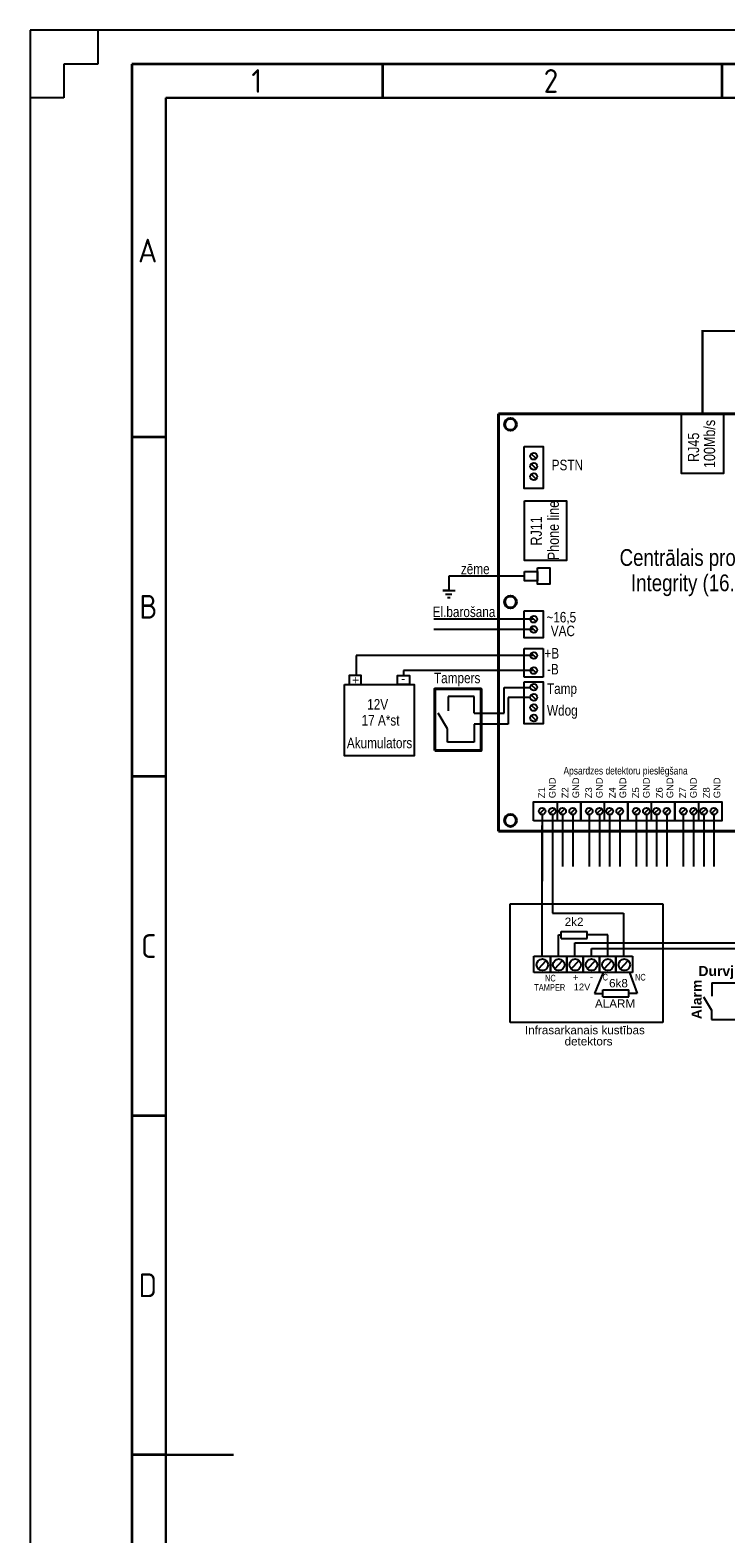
# Model space of a CAD drawing. Header units: millimetres. Extents: x -1662057 to -197461, y -941126 to 63888.
# Tile 4 of 209: x -1629150 to -1615233, y -872252 to -842181. Entities that reach past the tile are written whole.
import ezdxf

# ---------------------------------------------------------------- set-up
doc = ezdxf.new("R2010")
doc.units = ezdxf.units.MM
doc.linetypes.add('DASHEDX2', pattern=[1.5, 1, -0.5])
doc.layers.add('ESS AS', color=5, linetype='CONTINUOUS')
doc.layers.add('Rasējuma lapa', color=7, linetype='CONTINUOUS')
doc.styles.add('ARIAL', font='arialbd.ttf')
doc.styles.add('ISO', font='iso')
doc.styles.add('LV', font='arial.ttf')

# ---------------------------------------------------------------- blocks, each defined once
blk = doc.blocks.new('A2_L')
at = {"layer": 'Rasējuma lapa'}
for p, q in [((0, 420), (-594, 420)), ((-594, 420), (-594, 0)), ((-584, 420), (-584, 415)), ((-584, 415), (-589, 415)), ((-589, 415), (-589, 410)), ((-589, 410), (-594, 410))]:
    blk.add_line(p, q, dxfattribs=at)
at = {"layer": 'Rasējuma lapa', "lineweight": 35}
for p, q in [((-5, 415), (-579, 415)), ((-579, 415), (-579, 5)), ((-542, 410), (-542, 415)), ((-492, 410), (-492, 415)), ((-574, 360), (-579, 360)), ((-574, 310), (-579, 310)), ((-574, 260), (-579, 260)), ((-574, 210), (-579, 210))]:
    blk.add_line(p, q, dxfattribs=at)
at = {"layer": 'Rasējuma lapa', "lineweight": 30}
for p, q in [((-10, 410), (-574, 410)), ((-574, 410), (-574, 10)), ((-574, 210), (-564, 210))]:
    blk.add_line(p, q, dxfattribs=at)
at = {"layer": 'Rasējuma lapa', "style": 'ISO'}
for s, p in [('1', (-561.38, 410.75)), ('2', (-518.29, 410.75)), ('A', (-578.08, 385.75)), ('B', (-577.9, 333.25)), ('C', (-577.64, 283.25)), ('D', (-578, 233.25))]:
    blk.add_text(s, height=3.5, dxfattribs=at).set_placement(p)
blk = doc.blocks.new('*U1302')
at = {"layer": 'Rasējuma lapa'}
blk.add_blockref('A2_L', (0, 0), dxfattribs=at)

msp = doc.modelspace()

# ---------------------------------------------------------------- linework, layer by layer
at = {"layer": 'ESS AS', "color": 0, "linetype": 'Continuous', "lineweight": 40}
for p, q in [((-1619781.98267, -858198.15824), (-1619781.98267, -849852.74351)), ((-1619781.98267, -849852.74351), (-1610348.11996, -849852.74351)), ((-1610348.11996, -858198.15824), (-1619781.98267, -858198.15824))]:
    msp.add_line(p, q, dxfattribs=at)
at = {"layer": 'ESS AS', "color": 0, "linetype": 'Continuous', "ltscale": 50}
for p, q in [((-1619259.70204, -853101.05673), (-1620772.30582, -853101.05673)), ((-1620772.30582, -853101.05673), (-1620772.30582, -853385.96136)), ((-1620772.30582, -853385.96136), (-1620896.99382, -853385.96136)), ((-1620896.99382, -853385.96136), (-1620647.09545, -853385.96136)), ((-1620840.46954, -853458.91697), (-1620712.54539, -853458.91697)), ((-1620803.98797, -853525.81359), (-1620745.97582, -853525.81359))]:
    msp.add_line(p, q, dxfattribs=at)
at = {"layer": 'ESS AS', "color": 0, "linetype": 'Continuous'}
for p, q in [((-1619267.23405, -854547.56757), (-1618890.59533, -854547.56757)), ((-1619267.23405, -854547.56757), (-1618890.59533, -854547.56757)), ((-1619267.23405, -855120.5603), (-1619267.23405, -854547.56757)), ((-1618890.59533, -854547.56757), (-1618890.59533, -855120.5603)), ((-1618890.59533, -855120.5603), (-1619267.23405, -855120.5603)), ((-1618890.59533, -855120.5603), (-1619267.23405, -855120.5603)), ((-1619547.70091, -862024.10349), (-1619547.70091, -859649.93124)), ((-1619547.70091, -859649.93124), (-1616494.08286, -859649.93124)), ((-1616494.08286, -859649.93124), (-1616494.08286, -862024.10349)), ((-1619072.34897, -861026.47365), (-1619072.34897, -860698.73086)), ((-1619072.34897, -860698.73086), (-1618744.43157, -860698.73086)), ((-1618983.15438, -860954.73512), (-1618826.60855, -860786.85674)), ((-1618744.43157, -860698.73086), (-1618744.43157, -861026.47365)), ((-1618744.43157, -860698.73086), (-1618416.51418, -860698.73086)), ((-1618744.43157, -861026.47365), (-1618744.43157, -860698.73086)), ((-1618655.23698, -860954.73512), (-1618498.69116, -860786.85674)), ((-1618416.51418, -860698.73086), (-1618088.59678, -860698.73086)), ((-1618416.51418, -861026.47365), (-1618416.51418, -860698.73086)), ((-1618416.51418, -860698.73086), (-1618416.51418, -861026.47365)), ((-1618327.31959, -860954.73512), (-1618170.77376, -860786.85674)), ((-1618088.59678, -861026.47365), (-1618088.59678, -860698.73086)), ((-1618088.59678, -860698.73086), (-1618088.59678, -861026.47365)), ((-1618088.59678, -860698.73086), (-1617760.67939, -860698.73086)), ((-1617999.40219, -860954.73512), (-1617842.85637, -860786.85674)), ((-1617760.67939, -860698.73086), (-1617760.67939, -861026.47365)), ((-1617760.67939, -860698.73086), (-1617432.762, -860698.73086)), ((-1617760.67939, -861026.47365), (-1617760.67939, -860698.73086)), ((-1617671.4848, -860954.73512), (-1617514.93898, -860786.85674)), ((-1617432.762, -860698.73086), (-1617432.762, -861026.47365)), ((-1617432.762, -860698.73086), (-1617104.8446, -860698.73086)), ((-1617432.762, -861026.47365), (-1617432.762, -860698.73086)), ((-1617343.5674, -860954.73512), (-1617187.02158, -860786.85674)), ((-1617104.8446, -860698.73086), (-1617104.8446, -861026.47365)), ((-1618744.43157, -861026.47365), (-1619072.34897, -861026.47365)), ((-1618416.51418, -861026.47365), (-1618744.43157, -861026.47365)), ((-1618088.59678, -861026.47365), (-1618416.51418, -861026.47365)), ((-1617760.67939, -861026.47365), (-1618088.59678, -861026.47365)), ((-1617432.762, -861026.47365), (-1617760.67939, -861026.47365)), ((-1617104.8446, -861026.47365), (-1617432.762, -861026.47365)), ((-1616494.08286, -862024.10349), (-1619547.70091, -862024.10349))]:
    msp.add_line(p, q, dxfattribs=at)
at = {"layer": 'ESS AS', "color": 0, "linetype": 'Continuous', "ltscale": 10}
for p, q in [((-1620083.51021, -854687.3402), (-1622625.36326, -854687.3402)), ((-1622625.36326, -854687.3402), (-1622625.36326, -855085.80277)), ((-1620083.51021, -854987.93064), (-1621679.61484, -854987.93064)), ((-1621679.61484, -854987.93064), (-1621679.61484, -855085.80277)), ((-1620266.16582, -855507.64545), (-1620786.64577, -855507.64545)), ((-1620786.64577, -855507.64545), (-1620786.64577, -855795.31075)), ((-1620266.16582, -855840.42487), (-1620266.16582, -855507.64545)), ((-1619666.39962, -855840.42487), (-1619666.39962, -855329.38342)), ((-1619666.39962, -855329.38342), (-1619145.20524, -855329.38342)), ((-1619145.55639, -855524.39029), (-1619587.41271, -855524.39029)), ((-1619587.41271, -855524.39029), (-1619587.41271, -856063.19071)), ((-1620798.8931, -856156.69034), (-1620988.71618, -855838.18597)), ((-1620268.72796, -856063.19071), (-1620268.72796, -856420.28333)), ((-1619587.41271, -856063.19071), (-1620268.72796, -856063.19071)), ((-1620266.16582, -855840.42487), (-1619896.51492, -855840.42487)), ((-1619896.51492, -855840.42487), (-1619666.39962, -855840.42487)), ((-1620798.8931, -856420.28333), (-1620798.8931, -856156.69034)), ((-1620268.72796, -856420.28333), (-1620798.8931, -856420.28333)), ((-1618607.79984, -857613.86063), (-1618607.79984, -857990.49935)), ((-1617666.79892, -857613.86063), (-1617666.79892, -857990.49935)), ((-1616725.798, -857613.86063), (-1616725.798, -857990.49935)), ((-1615784.79708, -857613.86063), (-1615784.79708, -857990.49935)), ((-1618908.39027, -859836.92243), (-1618908.39027, -858086.93596)), ((-1618704.50676, -858086.93596), (-1618704.50676, -859836.92243)), ((-1618908.39027, -860698.73086), (-1618908.39027, -859836.92243)), ((-1618704.50676, -859836.92243), (-1617281.13991, -859836.92243)), ((-1618632.94751, -859836.92243), (-1618561.38825, -859836.92243)), ((-1617281.13991, -859836.92243), (-1617281.13991, -860698.73086)), ((-1618580.47287, -860698.73086), (-1618580.47287, -860274.85097)), ((-1618580.47287, -860274.85097), (-1618526.58205, -860274.85097)), ((-1618526.58205, -860344.06701), (-1618526.58205, -860205.63493)), ((-1618526.58205, -860205.63493), (-1618007.34698, -860205.63493)), ((-1618007.34698, -860344.06701), (-1618007.34698, -860205.63493)), ((-1617596.72069, -860274.85097), (-1618007.34698, -860274.85097)), ((-1617596.72069, -860698.73086), (-1617596.72069, -860274.85097)), ((-1618526.58205, -860344.06701), (-1618007.34698, -860344.06701)), ((-1618252.55548, -860578.02462), (-1618252.55548, -860435.27506)), ((-1618252.55548, -860435.27506), (-1609485.24281, -860435.27506)), ((-1618252.55548, -860698.73086), (-1618252.55548, -860578.02462)), ((-1617924.63809, -860698.73086), (-1617924.63809, -860547.25755)), ((-1617924.63809, -860547.25755), (-1609295.25564, -860547.25755)), ((-1617686.10715, -861026.47365), (-1617858.57094, -861448.2053)), ((-1617161.12716, -861026.47365), (-1617006.95305, -861448.2053)), ((-1617858.57094, -861448.2053), (-1617693.26356, -861448.2053)), ((-1617692.37953, -861514.0811), (-1617692.37953, -861375.64903)), ((-1617692.37953, -861375.64903), (-1617173.14446, -861375.64903)), ((-1617692.37953, -861514.0811), (-1617173.14446, -861514.0811)), ((-1617173.14446, -861514.0811), (-1617173.14446, -861375.64903)), ((-1617006.95305, -861448.2053), (-1617172.26043, -861448.2053))]:
    msp.add_line(p, q, dxfattribs=at)
at = {"layer": 'ESS AS', "color": 0, "ltscale": 10}
for p, q in [((-1615514.06757, -861235.62879), (-1613913.25874, -861235.62879)), ((-1615514.06757, -861235.62879), (-1615514.06757, -861496.50585)), ((-1615682.78316, -861512.57391), (-1615519.03665, -861777.15914)), ((-1615519.03665, -861777.15914), (-1615519.03665, -861962.80608)), ((-1615519.03665, -861962.80608), (-1614790.88711, -861962.80608))]:
    msp.add_line(p, q, dxfattribs=at)
at = {"layer": 'ESS AS', "color": 6, "linetype": 'DASHEDX2', "ltscale": 150, "const_width": 42.10832}
msp.add_lwpolyline([(-1615702.49652, -849852.74351), (-1615702.49652, -848198.5893), (-1612358.51295, -848198.5893)], dxfattribs=at)
at = {"layer": 'ESS AS', "color": 0, "linetype": 'Continuous', "ltscale": 50}
for points in [[(-1616121.96904, -849852.74351), (-1615283.024, -849852.74351), (-1615283.024, -851045.01704), (-1616121.96904, -851045.01704)], [(-1619259.70204, -851594.07116), (-1618420.757, -851594.07116), (-1618420.757, -852786.34469), (-1619259.70204, -852786.34469)], [(-1619259.70204, -853007.71618), (-1618999.6381, -853007.71618), (-1618999.6381, -853194.39727), (-1619259.70204, -853194.39727)], [(-1618999.6381, -852937.32816), (-1618757.72401, -852937.32816), (-1618757.72401, -853261.72477), (-1618999.6381, -853261.72477)]]:
    msp.add_lwpolyline(points, close=True, dxfattribs=at)
at = {"layer": 'ESS AS', "color": 0, "linetype": 'Continuous'}
for points in [[(-1619267.23405, -850511.24073), (-1618890.59533, -850511.24073), (-1618890.59533, -851350.4476), (-1619267.23405, -851350.4476)], [(-1619267.23405, -853791.83632), (-1618890.59533, -853791.83632), (-1618890.59533, -854336.73119), (-1619267.23405, -854336.73119)], [(-1619267.23405, -853791.83632), (-1618890.59533, -853791.83632), (-1618890.59533, -854336.73119), (-1619267.23405, -854336.73119)], [(-1622766.54183, -855267.63312), (-1622528.91107, -855267.63312), (-1622528.91107, -855085.80277), (-1622766.54183, -855085.80277)], [(-1621560.79946, -855267.63312), (-1621798.43023, -855267.63312), (-1621798.43023, -855085.80277), (-1621560.79946, -855085.80277)], [(-1619267.23405, -855211.08365), (-1618890.59533, -855211.08365), (-1618890.59533, -856050.29052), (-1619267.23405, -856050.29052)], [(-1622861.70774, -855267.63312), (-1621465.63355, -855267.63312), (-1621465.63355, -856693.25318), (-1622861.70774, -856693.25318)], [(-1619078.3003, -857990.49935), (-1619078.3003, -857613.86063), (-1618137.29938, -857613.86063), (-1618137.29938, -857990.49935)], [(-1619078.3003, -857990.49935), (-1619078.3003, -857613.86063), (-1618137.29938, -857613.86063), (-1618137.29938, -857990.49935)], [(-1618137.29938, -857990.49935), (-1618137.29938, -857613.86063), (-1617196.29846, -857613.86063), (-1617196.29846, -857990.49935)], [(-1618137.29938, -857990.49935), (-1618137.29938, -857613.86063), (-1617196.29846, -857613.86063), (-1617196.29846, -857990.49935)], [(-1617196.29846, -857990.49935), (-1617196.29846, -857613.86063), (-1616255.29754, -857613.86063), (-1616255.29754, -857990.49935)], [(-1617196.29846, -857990.49935), (-1617196.29846, -857613.86063), (-1616255.29754, -857613.86063), (-1616255.29754, -857990.49935)], [(-1616255.29754, -857990.49935), (-1616255.29754, -857613.86063), (-1615314.29662, -857613.86063), (-1615314.29662, -857990.49935)], [(-1616255.29754, -857990.49935), (-1616255.29754, -857613.86063), (-1615314.29662, -857613.86063), (-1615314.29662, -857990.49935)]]:
    msp.add_lwpolyline(points, close=True, dxfattribs=at)
for points in [[(-1619029.22361, -850750.40123), (-1619125.57992, -850653.98715)], [(-1619029.22361, -850750.40123), (-1619125.57992, -850653.98715)], [(-1619029.22361, -850954.28473), (-1619125.57992, -850857.87066)], [(-1619029.22361, -850954.28473), (-1619125.57992, -850857.87066)], [(-1619029.22361, -851158.16824), (-1619125.57992, -851061.75416)], [(-1619029.22361, -851158.16824), (-1619125.57992, -851061.75416)], [(-1619029.22361, -854009.95338), (-1619125.57992, -853913.53931)], [(-1619029.22361, -854009.95338), (-1619125.57992, -853913.53931)], [(-1619029.22361, -854213.83689), (-1619125.57992, -854117.42282)], [(-1619029.22361, -854213.83689), (-1619125.57992, -854117.42282)], [(-1619029.22361, -854735.54724), (-1619125.57992, -854639.13317)], [(-1619029.22361, -854735.54724), (-1619125.57992, -854639.13317)], [(-1619029.22361, -855036.13767), (-1619125.57992, -854939.7236)], [(-1619029.22361, -855036.13767), (-1619125.57992, -854939.7236)], [(-1619029.22361, -855368.71383), (-1619125.57992, -855272.29975)], [(-1619029.22361, -855368.71383), (-1619125.57992, -855272.29975)], [(-1619029.22361, -855572.59733), (-1619125.57992, -855476.18326)], [(-1619029.22361, -855572.59733), (-1619125.57992, -855476.18326)], [(-1619029.22361, -855776.48084), (-1619125.57992, -855680.06676)], [(-1619029.22361, -855776.48084), (-1619125.57992, -855680.06676)], [(-1619029.22361, -855984.5235), (-1619125.57992, -855888.10943)], [(-1619029.22361, -855984.5235), (-1619125.57992, -855888.10943)], [(-1618860.18323, -857752.48891), (-1618956.59731, -857848.84521)], [(-1618860.18323, -857752.48891), (-1618956.59731, -857848.84521)], [(-1618656.29973, -857752.48891), (-1618752.7138, -857848.84521)], [(-1618656.29973, -857752.48891), (-1618752.7138, -857848.84521)], [(-1618452.41622, -857752.48891), (-1618548.8303, -857848.84521)], [(-1618452.41622, -857752.48891), (-1618548.8303, -857848.84521)], [(-1618248.53271, -857752.48891), (-1618344.94679, -857848.84521)], [(-1618248.53271, -857752.48891), (-1618344.94679, -857848.84521)], [(-1617919.18231, -857752.48891), (-1618015.59639, -857848.84521)], [(-1617919.18231, -857752.48891), (-1618015.59639, -857848.84521)], [(-1617715.2988, -857752.48891), (-1617811.71288, -857848.84521)], [(-1617715.2988, -857752.48891), (-1617811.71288, -857848.84521)], [(-1617511.4153, -857752.48891), (-1617607.82937, -857848.84521)], [(-1617511.4153, -857752.48891), (-1617607.82937, -857848.84521)], [(-1617307.53179, -857752.48891), (-1617403.94587, -857848.84521)], [(-1617307.53179, -857752.48891), (-1617403.94587, -857848.84521)], [(-1616978.18139, -857752.48891), (-1617074.59547, -857848.84521)], [(-1616978.18139, -857752.48891), (-1617074.59547, -857848.84521)], [(-1616774.29788, -857752.48891), (-1616870.71196, -857848.84521)], [(-1616774.29788, -857752.48891), (-1616870.71196, -857848.84521)], [(-1616570.41438, -857752.48891), (-1616666.82845, -857848.84521)], [(-1616570.41438, -857752.48891), (-1616666.82845, -857848.84521)], [(-1616366.53087, -857752.48891), (-1616462.94495, -857848.84521)], [(-1616366.53087, -857752.48891), (-1616462.94495, -857848.84521)], [(-1616037.18047, -857752.48891), (-1616133.59454, -857848.84521)], [(-1616037.18047, -857752.48891), (-1616133.59454, -857848.84521)], [(-1615833.29696, -857752.48891), (-1615929.71104, -857848.84521)], [(-1615833.29696, -857752.48891), (-1615929.71104, -857848.84521)], [(-1615629.41346, -857752.48891), (-1615725.82753, -857848.84521)], [(-1615629.41346, -857752.48891), (-1615725.82753, -857848.84521)], [(-1615425.52995, -857752.48891), (-1615521.94403, -857848.84521)], [(-1615425.52995, -857752.48891), (-1615521.94403, -857848.84521)]]:
    msp.add_lwpolyline(points, dxfattribs=at)
at = {"layer": 'ESS AS', "color": 0, "linetype": 'Continuous', "ltscale": 50}
for points in [[(-1619077.40176, -853961.74635), (-1621073.08405, -853961.74635)], [(-1619077.40176, -853961.74635), (-1621073.08405, -853961.74635)], [(-1619077.40176, -854165.62985), (-1621073.08405, -854165.62985)], [(-1619077.40176, -854165.62985), (-1621073.08405, -854165.62985)], [(-1619077.40176, -854687.3402), (-1620083.51021, -854687.3402)], [(-1619077.40176, -854687.3402), (-1620083.51021, -854687.3402)], [(-1619077.40176, -854987.93064), (-1620083.51021, -854987.93064)], [(-1619077.40176, -854987.93064), (-1620083.51021, -854987.93064)], [(-1618908.39027, -857868.82169), (-1618908.39027, -859198.35554)], [(-1618908.39027, -857868.82169), (-1618908.39027, -859198.35554)], [(-1618704.50676, -857868.82169), (-1618704.50676, -859198.35554)], [(-1618500.62326, -857868.82169), (-1618500.62326, -858906.70064)], [(-1618500.62326, -857868.82169), (-1618500.62326, -858906.70064)], [(-1618296.73975, -857868.82169), (-1618296.73975, -858906.70064)], [(-1618296.73975, -857868.82169), (-1618296.73975, -858906.70064)], [(-1617967.38935, -857868.82169), (-1617967.38935, -858906.70064)], [(-1617967.38935, -857868.82169), (-1617967.38935, -858906.70064)], [(-1617763.50584, -857868.82169), (-1617763.50584, -858906.70064)], [(-1617763.50584, -857868.82169), (-1617763.50584, -858906.70064)], [(-1617559.62234, -857868.82169), (-1617559.62234, -858906.70064)], [(-1617559.62234, -857868.82169), (-1617559.62234, -858906.70064)], [(-1617355.73883, -857868.82169), (-1617355.73883, -858906.70064)], [(-1617355.73883, -857868.82169), (-1617355.73883, -858906.70064)], [(-1617026.38843, -857868.82169), (-1617026.38843, -858906.70064)], [(-1617026.38843, -857868.82169), (-1617026.38843, -858906.70064)], [(-1616822.50492, -857868.82169), (-1616822.50492, -858906.70064)], [(-1616822.50492, -857868.82169), (-1616822.50492, -858906.70064)], [(-1616618.62142, -857868.82169), (-1616618.62142, -858906.70064)], [(-1616618.62142, -857868.82169), (-1616618.62142, -858906.70064)], [(-1616414.73791, -857868.82169), (-1616414.73791, -858906.70064)], [(-1616414.73791, -857868.82169), (-1616414.73791, -858906.70064)], [(-1616085.38751, -857868.82169), (-1616085.38751, -858906.70064)], [(-1616085.38751, -857868.82169), (-1616085.38751, -858906.70064)], [(-1615881.504, -857868.82169), (-1615881.504, -858906.70064)], [(-1615881.504, -857868.82169), (-1615881.504, -858906.70064)], [(-1615677.6205, -857868.82169), (-1615677.6205, -858906.70064)], [(-1615677.6205, -857868.82169), (-1615677.6205, -858906.70064)], [(-1615473.73699, -857868.82169), (-1615473.73699, -858906.70064)], [(-1615473.73699, -857868.82169), (-1615473.73699, -858906.70064)]]:
    msp.add_lwpolyline(points, dxfattribs=at)
at = {"layer": 'ESS AS', "color": 0, "linetype": 'Continuous', "lineweight": 40, "ltscale": 10}
msp.add_lwpolyline([(-1621058.00183, -856588.4514), (-1621058.00183, -855355.76429), (-1620128.8681, -855355.76429), (-1620128.8681, -856588.4514)], close=True, dxfattribs=at)
at = {"layer": 'ESS AS', "color": 0, "linetype": 'Continuous', "ltscale": 10}
msp.add_lwpolyline([(-1618499.87165, -860792.70663), (-1618497.28081, -860788.19439)], dxfattribs=at)
at = {"layer": 'ESS AS', "color": 0, "linetype": 'Continuous', "lineweight": 40}
for centre in [(-1619541.98592, -850065.53764), (-1619541.98592, -853615.92036), (-1619541.98592, -857985.11939)]:
    msp.add_circle(centre, 118.27407, dxfattribs=at)
at = {"layer": 'ESS AS', "color": 0, "linetype": 'Continuous'}
for centre, radius in [((-1619077.40176, -850702.19419), 68.15462), ((-1619077.40176, -850702.19419), 68.15462), ((-1619077.40176, -850906.07769), 68.15462), ((-1619077.40176, -850906.07769), 68.15462), ((-1619077.40176, -851109.9612), 68.15462), ((-1619077.40176, -851109.9612), 68.15462), ((-1619077.40176, -853961.74635), 68.15462), ((-1619077.40176, -853961.74635), 68.15462), ((-1619077.40176, -854165.62985), 68.15462), ((-1619077.40176, -854165.62985), 68.15462), ((-1619077.40176, -854687.3402), 68.15462), ((-1619077.40176, -854687.3402), 68.15462), ((-1619077.40176, -854987.93064), 68.15462), ((-1619077.40176, -854987.93064), 68.15462), ((-1619077.40176, -855320.50679), 68.15462), ((-1619077.40176, -855320.50679), 68.15462), ((-1619077.40176, -855524.39029), 68.15462), ((-1619077.40176, -855524.39029), 68.15462), ((-1619077.40176, -855728.2738), 68.15462), ((-1619077.40176, -855728.2738), 68.15462), ((-1619077.40176, -855936.31646), 68.15462), ((-1619077.40176, -855936.31646), 68.15462), ((-1618908.39027, -857800.66706), 68.15462), ((-1618908.39027, -857800.66706), 68.15462), ((-1618704.50676, -857800.66706), 68.15462), ((-1618704.50676, -857800.66706), 68.15462), ((-1618500.62326, -857800.66706), 68.15462), ((-1618500.62326, -857800.66706), 68.15462), ((-1618296.73975, -857800.66706), 68.15462), ((-1618296.73975, -857800.66706), 68.15462), ((-1617967.38935, -857800.66706), 68.15462), ((-1617967.38935, -857800.66706), 68.15462), ((-1617763.50584, -857800.66706), 68.15462), ((-1617763.50584, -857800.66706), 68.15462), ((-1617559.62234, -857800.66706), 68.15462), ((-1617559.62234, -857800.66706), 68.15462), ((-1617355.73883, -857800.66706), 68.15462), ((-1617355.73883, -857800.66706), 68.15462), ((-1617026.38843, -857800.66706), 68.15462), ((-1617026.38843, -857800.66706), 68.15462), ((-1616822.50492, -857800.66706), 68.15462), ((-1616822.50492, -857800.66706), 68.15462), ((-1616618.62142, -857800.66706), 68.15462), ((-1616618.62142, -857800.66706), 68.15462), ((-1616414.73791, -857800.66706), 68.15462), ((-1616414.73791, -857800.66706), 68.15462), ((-1616085.38751, -857800.66706), 68.15462), ((-1616085.38751, -857800.66706), 68.15462), ((-1615881.504, -857800.66706), 68.15462), ((-1615881.504, -857800.66706), 68.15462), ((-1615677.6205, -857800.66706), 68.15462), ((-1615677.6205, -857800.66706), 68.15462), ((-1615473.73699, -857800.66706), 68.15462), ((-1615473.73699, -857800.66706), 68.15462), ((-1618904.88146, -860870.79593), 114.77123), ((-1618576.96407, -860870.79593), 114.77123), ((-1618249.04668, -860870.79593), 114.77123), ((-1617921.12928, -860870.79593), 114.77123), ((-1617593.21189, -860870.79593), 114.77123), ((-1617265.29449, -860870.79593), 114.77123)]:
    msp.add_circle(centre, radius, dxfattribs=at)

# ---------------------------------------------------------------- block references
at = {"layer": 'Rasējuma lapa', "xscale": 135.6730224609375, "yscale": 135.6730224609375, "zscale": 135.6730224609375}
msp.add_blockref('*U1302', (-1548560.09211, -899163.79365), dxfattribs=at)

# ---------------------------------------------------------------- texts
at = {"layer": 'ESS AS', "color": 0, "linetype": 'Continuous', "style": 'LV', "width": 0.8}
for s, p in [('100Mb/s', (-1615449.81048, -850938.71718)), ('RJ45', (-1615769.6187, -850816.7787)), ('Phone line', (-1618574.02439, -852781.37898)), ('RJ11', (-1618914.67871, -852488.27984))]:
    msp.add_text(s, height=224.577701, rotation=90, dxfattribs=at).set_placement(p)
for s, height, p in [('PSTN', 210.541594, (-1618718.1304, -850983.35611)), ('zēme', 210.541594, (-1620534.01165, -853061.61581)), ('El.barošana', 210.5415943, (-1621098.84581, -853918.8543)), ('~16,5', 210.541594, (-1618823.60072, -854026.2431)), ('VAC', 210.541594, (-1618736.24706, -854300.61837)), ('+B', 210.541594, (-1618863.26696, -854747.74204)), ('-B', 210.541594, (-1618811.67623, -855066.41493)), ('-B', 210.541594, (-1618811.67623, -855066.41493)), ('Tampers', 210.541594, (-1621071.98226, -855241.2367)), ('Tamp', 210.541594, (-1618812.66298, -855454.48759)), ('12V', 210.541594, (-1622407.49835, -855769.65512)), ('Wdog', 210.541594, (-1618812.66298, -855889.35199)), ('17 A*st', 210.541594, (-1622519.69867, -856087.6397)), ('Akumulators', 210.5415943, (-1622814.05356, -856541.20226)), ('Apsardzes detektoru pieslēgšana', 150.243277, (-1618481.43855, -857066.65331))]:
    msp.add_text(s, height=height, dxfattribs=at).set_placement(p)
at = {"layer": 'ESS AS', "color": 0, "linetype": 'Continuous', "lineweight": 40, "style": 'LV', "width": 0.8}
for s, p in [('Centrālais processors', (-1617358.74874, -852894.93018)), ('Integrity (16. zonas)', (-1617131.66398, -853400.91015))]:
    msp.add_text(s, height=333.8739489, dxfattribs=at).set_placement(p)
at = {"layer": 'ESS AS', "color": 0, "linetype": 'Continuous', "style": 'LV'}
msp.add_text('+', height=175.28382, dxfattribs=at).set_placement((-1622709.04719, -855264.46509))
at = {"layer": 'ESS AS', "color": 0, "linetype": 'Continuous', "style": 'LV', "text_generation_flag": 2}
msp.add_text('-', height=175.28382, dxfattribs=at).set_placement((-1621644.81827, -855232.6539))
at = {"layer": 'ESS AS', "color": 0, "linetype": 'Continuous', "style": 'LV'}
for s, p in [('GND', (-1618639.78544, -857540.20869)), ('GND', (-1618169.28498, -857540.20869)), ('GND', (-1617698.78452, -857540.20869)), ('GND', (-1617228.28406, -857540.20869)), ('GND', (-1616757.7836, -857540.20869)), ('GND', (-1616287.28314, -857540.20869)), ('GND', (-1615816.78268, -857540.20869)), ('GND', (-1615346.28222, -857540.20869)), ('Z1', (-1618852.60092, -857540.20869)), ('Z2', (-1618382.10046, -857540.20869)), ('Z3', (-1617911.6, -857540.20869)), ('Z4', (-1617441.09954, -857540.20869)), ('Z5', (-1616970.59908, -857540.20869)), ('Z6', (-1616500.09862, -857540.20869)), ('Z7', (-1616029.59816, -857540.20869)), ('Z8', (-1615559.0977, -857540.20869))]:
    msp.add_text(s, height=133.54958, rotation=90, dxfattribs=at).set_placement(p)
at = {"layer": 'ESS AS', "color": 0, "linetype": 'Continuous', "lineweight": 15, "style": 'LV'}
for s, height, p in [('2k2', 166.936974, (-1618458.03388, -860095.04963)), ('+', 133.54958, (-1618293.62744, -861189.97515)), ('-', 133.54958, (-1617950.745, -861175.36047)), ('6k8', 166.936974, (-1617570.00228, -861323.04221)), ('12V', 133.54958, (-1618276.68898, -861380.64989)), ('ALARM', 166.936974, (-1617852.17606, -861729.60433)), ('Infrasarkanais kustības', 166.9369744, (-1619252.13746, -862260.45592)), ('detektors', 166.936974, (-1618460.03518, -862484.91769))]:
    msp.add_text(s, height=height, dxfattribs=at).set_placement(p)
at = {"layer": 'ESS AS', "color": 0, "style": 'ARIAL'}
msp.add_text('Durvju kontakts', height=199.6592298, dxfattribs=at).set_placement((-1615783.42059, -861096.0148))
at = {"layer": 'ESS AS', "color": 0, "linetype": 'Continuous', "lineweight": 15, "style": 'LV', "width": 0.8}
for s, p in [('NC', (-1618852.10767, -861205.21674)), ('C', (-1617699.21385, -861185.16013)), ('NC', (-1617052.68112, -861186.63149)), ('TAMPER', (-1619067.98876, -861391.3899))]:
    msp.add_text(s, height=133.54958, dxfattribs=at).set_placement(p)
at = {"layer": 'ESS AS', "color": 0, "style": 'ARIAL'}
msp.add_text('Alarm', height=199.65923, rotation=90, dxfattribs=at).set_placement((-1615718.44357, -861959.46251))

doc.saveas('drawing.dxf')
